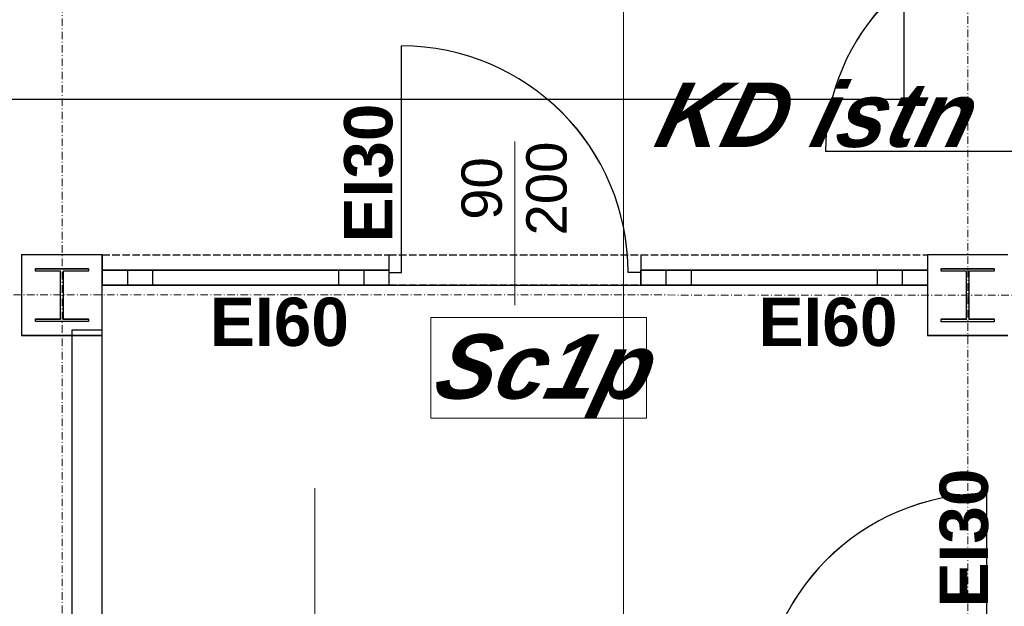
# Model space of a CAD drawing. Header units: millimetres. Extents: x -8642 to 28269, y -6609 to 3701.
# Tile 35 of 256: x -1490 to -1099, y -4787 to -4554. Entities that reach past the tile are written whole.
import ezdxf
from ezdxf.enums import TextEntityAlignment as Align

# ---------------------------------------------------------------- set-up
doc = ezdxf.new("R2010")
doc.units = ezdxf.units.MM
doc.header["$LTSCALE"] = 1000
doc.header["$MEASUREMENT"] = 0
for name, pattern in [('rzut 1 pietra$0$ArchiTECH.PC 1. Line Type', [0.004, 0.003, -0.001]), ('rzut 1 pietra$0$ArchiTECH.PC 5. Line Type', [0.0053, 0.003, -0.001, 0.0003, -0.001]), ('rzut 1 pietra$0$ArchiTECH.PC Solid Line Type', [0]), ('SUFIT_1 PIETRO$0$ArchiTECH.PC 1. Line Type', [0.004, 0.003, -0.001]), ('SUFIT_1 PIETRO$0$ArchiTECH.PC Solid Line Type', [0])]:
    doc.linetypes.add(name, pattern=pattern)
doc.layers.add('IS_ARCH', color=254, linetype='Continuous', lineweight=18)
for name, color, linetype in [('SUFIT_1 PIETRO$0$ELEM KONSTRUKCJI - inwent', 254, 'Continuous'), ('SUFIT_1 PIETRO$0$INWENTARYZACJA', 254, 'Continuous'), ('SUFIT_1 PIETRO$0$TYP SUFITÓW_NOWYCH', 254, 'Continuous')]:
    doc.layers.add(name, color=color, linetype=linetype)
doc.styles.add('rzut 1 pietra$0$ArchiTECHStyle1', font='arial.ttf', dxfattribs={"height": 0.16})
doc.styles.add('rzut 1 pietra$0$ArchiTECHStyle3', font='arialbd.ttf', dxfattribs={"height": 0.192})
doc.styles.add('rzut 1 pietra$0$ArchiTECHStyle4', font='arialbi.ttf', dxfattribs={"oblique": 15, "height": 0.256})

msp = doc.modelspace()

# ---------------------------------------------------------------- linework, layer by layer
at = {"layer": 'IS_ARCH', "linetype": 'rzut 1 pietra$0$ArchiTECH.PC 5. Line Type'}
for p, q in [((-1113.31, -3084.31), (-1112.84, -6169.02)), ((-1472.53, -3085.14), (-1472.84, -6169.3)), ((-3569.55, -4662.89), (2842.26, -4663.53))]:
    msp.add_line(p, q, dxfattribs=at)
at = {"layer": 'IS_ARCH', "linetype": 'rzut 1 pietra$0$ArchiTECH.PC Solid Line Type'}
for p, q in [((-1249.72, -5414.68), (-1249.72, -4522.47)), ((-1337.93, -4654.14), (-1337.93, -4564.14)), ((-1292.93, -4667.14), (-1292.93, -4602.14)), ((-1084.54, -4606.1), (-1169.54, -4606.1)), ((-1456.76, -4647.1), (-1488.76, -4647.1)), ((-1488.76, -4647.1), (-1488.76, -4679.1)), ((-1456.76, -4679.1), (-1456.76, -4647.1)), ((-1456.76, -4647.1), (-1456.76, -4647.1)), ((-1456.76, -4647.14), (-1456.76, -4653.14)), ((-1342.93, -4647.14), (-1342.93, -4654.14)), ((-1342.88, -4647.14), (-1342.88, -4653.14)), ((-1242.93, -4647.14), (-1242.93, -4654.14)), ((-1242.93, -4647.14), (-1242.93, -4653.14)), ((-1097.11, -4647.14), (-1129.11, -4647.14)), ((-1129.11, -4647.14), (-1129.11, -4679.14)), ((-1129.06, -4647.14), (-1129.06, -4653.14)), ((-1483.26, -4652.6), (-1462.26, -4652.6)), ((-1483.26, -4653.6), (-1483.26, -4652.6)), ((-1483.26, -4652.6), (-1483.26, -4652.6)), ((-1483.26, -4652.6), (-1462.26, -4652.6)), ((-1483.26, -4653.6), (-1483.26, -4652.6)), ((-1473.26, -4653.6), (-1483.26, -4653.6)), ((-1473.26, -4653.6), (-1483.26, -4653.6)), ((-1473.26, -4672.6), (-1473.26, -4653.6)), ((-1473.26, -4672.6), (-1473.26, -4653.6)), ((-1462.26, -4653.6), (-1472.26, -4653.6)), ((-1472.26, -4653.6), (-1472.26, -4672.6)), ((-1462.26, -4653.6), (-1472.26, -4653.6)), ((-1472.26, -4653.6), (-1472.26, -4672.6)), ((-1462.26, -4652.6), (-1462.26, -4653.6)), ((-1462.26, -4652.6), (-1462.26, -4653.6)), ((-1456.76, -4653.14), (-1456.76, -4659.14)), ((-1456.76, -4653.14), (-1342.88, -4653.14)), ((-1456.76, -4659.14), (-1456.76, -4653.14)), ((-1446.76, -4653.14), (-1446.76, -4659.14)), ((-1436.76, -4653.14), (-1436.76, -4659.14)), ((-1362.88, -4653.14), (-1362.88, -4659.14)), ((-1352.88, -4653.14), (-1352.88, -4659.14)), ((-1342.93, -4654.14), (-1342.93, -4659.14)), ((-1342.93, -4654.14), (-1337.93, -4654.14)), ((-1342.88, -4653.14), (-1342.88, -4659.14)), ((-1342.88, -4653.14), (-1342.88, -4659.14)), ((-1242.93, -4654.14), (-1247.93, -4654.14)), ((-1242.93, -4653.14), (-1242.93, -4659.14)), ((-1242.93, -4653.14), (-1129.06, -4653.14)), ((-1242.93, -4659.14), (-1242.93, -4653.14)), ((-1242.93, -4654.14), (-1242.93, -4659.14)), ((-1232.93, -4653.14), (-1232.93, -4659.14)), ((-1222.93, -4653.14), (-1222.93, -4659.14)), ((-1149.06, -4653.14), (-1149.06, -4659.14)), ((-1139.06, -4653.14), (-1139.06, -4659.14)), ((-1129.06, -4653.14), (-1129.06, -4659.14)), ((-1129.06, -4653.14), (-1129.06, -4659.14)), ((-1123.61, -4652.64), (-1102.61, -4652.64)), ((-1123.61, -4653.64), (-1123.61, -4652.64)), ((-1123.61, -4652.64), (-1123.61, -4652.64)), ((-1123.61, -4652.64), (-1102.61, -4652.64)), ((-1123.61, -4653.64), (-1123.61, -4652.64)), ((-1113.61, -4653.64), (-1123.61, -4653.64)), ((-1113.61, -4653.64), (-1123.61, -4653.64)), ((-1113.61, -4672.64), (-1113.61, -4653.64)), ((-1113.61, -4672.64), (-1113.61, -4653.64)), ((-1102.61, -4653.64), (-1112.61, -4653.64)), ((-1112.61, -4653.64), (-1112.61, -4672.64)), ((-1102.61, -4653.64), (-1112.61, -4653.64)), ((-1112.61, -4653.64), (-1112.61, -4672.64)), ((-1102.61, -4652.64), (-1102.61, -4653.64)), ((-1102.61, -4652.64), (-1102.61, -4653.64)), ((-1342.88, -4659.14), (-1456.76, -4659.14)), ((-1129.06, -4659.14), (-1242.93, -4659.14)), ((-1326.24, -4712), (-1326.24, -4672)), ((-1326.24, -4672), (-1240.64, -4672)), ((-1240.64, -4672), (-1240.64, -4712)), ((-1483.26, -4673.6), (-1483.26, -4672.6)), ((-1483.26, -4672.6), (-1473.26, -4672.6)), ((-1483.26, -4673.6), (-1483.26, -4672.6)), ((-1483.26, -4672.6), (-1473.26, -4672.6)), ((-1462.26, -4673.6), (-1483.26, -4673.6)), ((-1462.26, -4673.6), (-1483.26, -4673.6)), ((-1472.26, -4672.6), (-1462.26, -4672.6)), ((-1472.26, -4672.6), (-1462.26, -4672.6)), ((-1462.26, -4672.6), (-1462.26, -4673.6)), ((-1462.26, -4672.6), (-1462.26, -4673.6)), ((-1123.61, -4673.64), (-1123.61, -4672.64)), ((-1123.61, -4672.64), (-1113.61, -4672.64)), ((-1123.61, -4673.64), (-1123.61, -4672.64)), ((-1123.61, -4672.64), (-1113.61, -4672.64)), ((-1102.61, -4673.64), (-1123.61, -4673.64)), ((-1102.61, -4673.64), (-1123.61, -4673.64)), ((-1112.61, -4672.64), (-1102.61, -4672.64)), ((-1112.61, -4672.64), (-1102.61, -4672.64)), ((-1102.61, -4672.64), (-1102.61, -4673.64)), ((-1102.61, -4672.64), (-1102.61, -4673.64)), ((-1488.76, -4679.1), (-1456.76, -4679.1)), ((-1456.82, -4677.03), (-1468.82, -4677.03)), ((-1468.82, -4677.03), (-1468.82, -5247.03)), ((-1456.82, -4827.93), (-1456.82, -4677.03)), ((-1129.11, -4679.14), (-1097.11, -4679.14)), ((-1240.64, -4712), (-1326.24, -4712)), ((-1372.31, -5717.02), (-1372.31, -4739.84)), ((-1105.55, -4831.95), (-1105.55, -4741.95))]:
    msp.add_line(p, q, dxfattribs=at)
at = {"layer": 'IS_ARCH', "linetype": 'rzut 1 pietra$0$ArchiTECH.PC 1. Line Type'}
for p, q in [((-1456.76, -4647.14), (-1342.88, -4647.14)), ((-1342.93, -4647.14), (-1242.93, -4647.14)), ((-1242.93, -4647.14), (-1129.06, -4647.14)), ((-1456.76, -4659.14), (-1342.88, -4659.14)), ((-1342.93, -4659.14), (-1242.93, -4659.14)), ((-1242.93, -4659.14), (-1129.06, -4659.14))]:
    msp.add_line(p, q, dxfattribs=at)
at = {"layer": 'IS_ARCH', "linetype": 'rzut 1 pietra$0$ArchiTECH.PC Solid Line Type'}
for centre, radius, start, end in [((-1084.54, -4606.1), 85, 90, 180), ((-1337.93, -4654.14), 90, 0, 90), ((-1105.55, -4831.95), 90, 90, 180)]:
    msp.add_arc(centre, radius, start, end, dxfattribs=at)
at = {"layer": 'SUFIT_1 PIETRO$0$ELEM KONSTRUKCJI - inwent', "linetype": 'SUFIT_1 PIETRO$0$ArchiTECH.PC Solid Line Type'}
for p, q in [((-1456.76, -4647.19), (-1488.76, -4647.19)), ((-1488.76, -4647.19), (-1488.76, -4679.19)), ((-1456.76, -4679.19), (-1456.76, -4647.19)), ((-1456.76, -4647.19), (-1456.76, -4647.19)), ((-1097.11, -4647.22), (-1129.11, -4647.22)), ((-1129.11, -4647.22), (-1129.11, -4679.22)), ((-1483.26, -4652.69), (-1462.26, -4652.69)), ((-1483.26, -4653.69), (-1483.26, -4652.69)), ((-1483.26, -4652.69), (-1483.26, -4652.69)), ((-1483.26, -4652.69), (-1462.26, -4652.69)), ((-1483.26, -4653.69), (-1483.26, -4652.69)), ((-1473.26, -4653.69), (-1483.26, -4653.69)), ((-1473.26, -4653.69), (-1483.26, -4653.69)), ((-1473.26, -4672.69), (-1473.26, -4653.69)), ((-1473.26, -4672.69), (-1473.26, -4653.69)), ((-1462.26, -4653.69), (-1472.26, -4653.69)), ((-1472.26, -4653.69), (-1472.26, -4672.69)), ((-1462.26, -4653.69), (-1472.26, -4653.69)), ((-1472.26, -4653.69), (-1472.26, -4672.69)), ((-1462.26, -4652.69), (-1462.26, -4653.69)), ((-1462.26, -4652.69), (-1462.26, -4653.69)), ((-1123.61, -4652.72), (-1102.61, -4652.72)), ((-1123.61, -4653.72), (-1123.61, -4652.72)), ((-1123.61, -4652.72), (-1123.61, -4652.72)), ((-1123.61, -4652.72), (-1102.61, -4652.72)), ((-1123.61, -4653.72), (-1123.61, -4652.72)), ((-1113.61, -4653.72), (-1123.61, -4653.72)), ((-1113.61, -4653.72), (-1123.61, -4653.72)), ((-1113.61, -4672.72), (-1113.61, -4653.72)), ((-1113.61, -4672.72), (-1113.61, -4653.72)), ((-1102.61, -4653.72), (-1112.61, -4653.72)), ((-1112.61, -4653.72), (-1112.61, -4672.72)), ((-1102.61, -4653.72), (-1112.61, -4653.72)), ((-1112.61, -4653.72), (-1112.61, -4672.72)), ((-1102.61, -4652.72), (-1102.61, -4653.72)), ((-1102.61, -4652.72), (-1102.61, -4653.72)), ((-1483.26, -4673.69), (-1483.26, -4672.69)), ((-1483.26, -4672.69), (-1473.26, -4672.69)), ((-1483.26, -4673.69), (-1483.26, -4672.69)), ((-1483.26, -4672.69), (-1473.26, -4672.69)), ((-1462.26, -4673.69), (-1483.26, -4673.69)), ((-1462.26, -4673.69), (-1483.26, -4673.69)), ((-1472.26, -4672.69), (-1462.26, -4672.69)), ((-1472.26, -4672.69), (-1462.26, -4672.69)), ((-1462.26, -4672.69), (-1462.26, -4673.69)), ((-1462.26, -4672.69), (-1462.26, -4673.69)), ((-1123.61, -4673.72), (-1123.61, -4672.72)), ((-1123.61, -4672.72), (-1113.61, -4672.72)), ((-1123.61, -4673.72), (-1123.61, -4672.72)), ((-1123.61, -4672.72), (-1113.61, -4672.72)), ((-1102.61, -4673.72), (-1123.61, -4673.72)), ((-1102.61, -4673.72), (-1123.61, -4673.72)), ((-1112.61, -4672.72), (-1102.61, -4672.72)), ((-1112.61, -4672.72), (-1102.61, -4672.72)), ((-1102.61, -4672.72), (-1102.61, -4673.72)), ((-1102.61, -4672.72), (-1102.61, -4673.72)), ((-1488.76, -4679.19), (-1456.76, -4679.19)), ((-1129.11, -4679.22), (-1097.11, -4679.22))]:
    msp.add_line(p, q, dxfattribs=at)
at = {"layer": 'SUFIT_1 PIETRO$0$INWENTARYZACJA', "linetype": 'SUFIT_1 PIETRO$0$ArchiTECH.PC Solid Line Type'}
for p, q in [((-1337.93, -4654.22), (-1337.93, -4564.22)), ((-1084.54, -4606.18), (-1169.54, -4606.18)), ((-1456.76, -4647.22), (-1456.76, -4653.22)), ((-1342.93, -4647.22), (-1342.93, -4654.22)), ((-1342.88, -4647.22), (-1342.88, -4653.22)), ((-1242.93, -4647.22), (-1242.93, -4654.22)), ((-1242.93, -4647.22), (-1242.93, -4653.22)), ((-1129.06, -4647.22), (-1129.06, -4653.22)), ((-1456.76, -4653.22), (-1456.76, -4659.22)), ((-1456.76, -4653.22), (-1342.88, -4653.22)), ((-1456.76, -4659.22), (-1456.76, -4653.22)), ((-1446.76, -4653.22), (-1446.76, -4659.22)), ((-1436.76, -4653.22), (-1436.76, -4659.22)), ((-1362.88, -4653.22), (-1362.88, -4659.22)), ((-1352.88, -4653.22), (-1352.88, -4659.22)), ((-1342.93, -4654.22), (-1342.93, -4659.22)), ((-1342.93, -4654.22), (-1337.93, -4654.22)), ((-1342.88, -4653.22), (-1342.88, -4659.22)), ((-1342.88, -4653.22), (-1342.88, -4659.22)), ((-1242.93, -4654.22), (-1247.93, -4654.22)), ((-1242.93, -4653.22), (-1242.93, -4659.22)), ((-1242.93, -4653.22), (-1129.06, -4653.22)), ((-1242.93, -4659.22), (-1242.93, -4653.22)), ((-1242.93, -4654.22), (-1242.93, -4659.22)), ((-1232.93, -4653.22), (-1232.93, -4659.22)), ((-1222.93, -4653.22), (-1222.93, -4659.22)), ((-1149.06, -4653.22), (-1149.06, -4659.22)), ((-1139.06, -4653.22), (-1139.06, -4659.22)), ((-1129.06, -4653.22), (-1129.06, -4659.22)), ((-1129.06, -4653.22), (-1129.06, -4659.22)), ((-1342.88, -4659.22), (-1456.76, -4659.22)), ((-1129.06, -4659.22), (-1242.93, -4659.22)), ((-1456.82, -4677.11), (-1468.82, -4677.11)), ((-1468.82, -4677.11), (-1468.82, -5247.11)), ((-1456.82, -4828.01), (-1456.82, -4677.11)), ((-1105.52, -4832.01), (-1105.52, -4742.01))]:
    msp.add_line(p, q, dxfattribs=at)
at = {"layer": 'SUFIT_1 PIETRO$0$INWENTARYZACJA', "linetype": 'SUFIT_1 PIETRO$0$ArchiTECH.PC 1. Line Type'}
for p, q in [((-1456.76, -4647.22), (-1342.88, -4647.22)), ((-1342.93, -4647.22), (-1242.93, -4647.22)), ((-1242.93, -4647.22), (-1129.06, -4647.22)), ((-1456.76, -4659.22), (-1342.88, -4659.22)), ((-1342.93, -4659.22), (-1242.93, -4659.22)), ((-1242.93, -4659.22), (-1129.06, -4659.22))]:
    msp.add_line(p, q, dxfattribs=at)
at = {"layer": 'SUFIT_1 PIETRO$0$INWENTARYZACJA', "linetype": 'SUFIT_1 PIETRO$0$ArchiTECH.PC Solid Line Type'}
for centre, radius, start, end in [((-1084.54, -4606.18), 85, 90, 180), ((-1337.93, -4654.22), 90, 0, 90), ((-1105.52, -4832.01), 90, 90, 180)]:
    msp.add_arc(centre, radius, start, end, dxfattribs=at)
at = {"layer": 'SUFIT_1 PIETRO$0$TYP SUFITÓW_NOWYCH', "linetype": 'SUFIT_1 PIETRO$0$ArchiTECH.PC Solid Line Type'}
for p, q in [((-1138.41, -4465.35), (-1138.41, -4585.41)), ((-1138.41, -4585.41), (-1798.5, -4585.41)), ((-1456.76, -4659.22), (-1129.11, -4659.22)), ((-1456.76, -4679.22), (-1456.76, -4659.22)), ((-1129.11, -4659.22), (-1129.11, -4679.22)), ((-1456.82, -4828.01), (-1456.76, -4679.22)), ((-1129.11, -4679.22), (-1097.11, -4679.22))]:
    msp.add_line(p, q, dxfattribs=at)

# ---------------------------------------------------------------- texts
at = {"layer": 'IS_ARCH', "style": 'rzut 1 pietra$0$ArchiTECHStyle4', "oblique": 15}
for s, p in [('KD istn', (-1238.41, -4612)), ('Sc1p', (-1326.24, -4712))]:
    msp.add_text(s, height=25.6, dxfattribs=at).set_placement(p, align=Align.BOTTOM_LEFT)
at = {"layer": 'IS_ARCH'}
for s, height, style, p in [('EI30', 19.2, 'rzut 1 pietra$0$ArchiTECHStyle3', (-1335.76, -4642.28)), ('200', 16, 'rzut 1 pietra$0$ArchiTECHStyle1', (-1267.56, -4639.48)), ('90', 16, 'rzut 1 pietra$0$ArchiTECHStyle1', (-1293.3, -4633.26)), ('EI30', 19.2, 'rzut 1 pietra$0$ArchiTECHStyle3', (-1099.28, -4787.25))]:
    msp.add_text(s, height=height, rotation=90, dxfattribs=dict(at, style=style)).set_placement(p, align=Align.BOTTOM_LEFT)
at = {"layer": 'IS_ARCH', "style": 'rzut 1 pietra$0$ArchiTECHStyle3'}
for p in [(-1413.98, -4689.14), (-1196.17, -4689.14)]:
    msp.add_text('EI60', height=19.2, dxfattribs=at).set_placement(p, align=Align.BOTTOM_LEFT)

doc.saveas('drawing.dxf')
